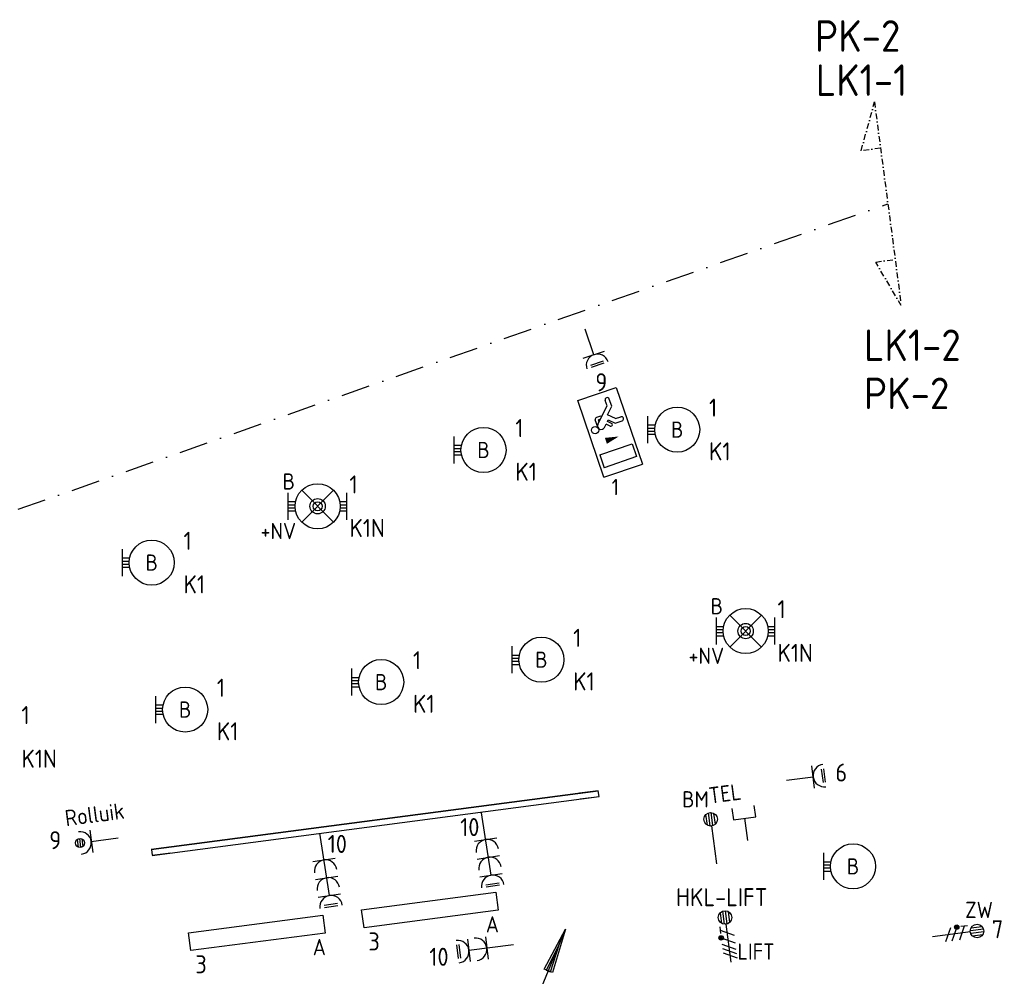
# Model space of a CAD drawing. Header units: millimetres. Extents: x -30977 to 210218, y -180497 to 109503.
# Tile 31 of 31: x 51772 to 62692, y 53342 to 63953. Entities that reach past the tile are written whole.
import ezdxf
from ezdxf.enums import TextEntityAlignment as Align

# ---------------------------------------------------------------- set-up
doc = ezdxf.new("R2010")
doc.units = ezdxf.units.MM
doc.header["$LTSCALE"] = 100
doc.linetypes.add('DASHDOT2', pattern=[12.7, 6.35, -3.175, 0, -3.175])
for name, color, linetype in [('EB62204-_ATTRIB', 2, 'Continuous'), ('EB63101-_ATTRIB', 2, 'Continuous'), ('EB63106-_ATTRIB', 2, 'Continuous'), ('EB63109-_ATTRIB', 2, 'Continuous'), ('EB6421--_ATTRIB', 2, 'Continuous'), ('EB6511--_ATTRIB', 2, 'Continuous'), ('EL61303-_WANDGOOT', 3, 'Continuous'), ('EL62203-_KRACHT-WCD230', 3, 'Continuous'), ('EL62204-_KRACHT-ASP230', 3, 'Continuous'), ('EL63101-_LICHT-ARM', 3, 'Continuous'), ('EL63103-_LICHT-WCD230V', 3, 'Continuous'), ('EL63106-_LICHT-WCDPLAF', 3, 'Continuous'), ('EL63109-_LICHT-ASP400V', 3, 'Continuous'), ('EL6350--', 3, 'Continuous'), ('EL63501-_NOODVRL-ARM', 3, 'Continuous'), ('EL6421--_TELEFOON', 3, 'Continuous'), ('EL6511--_BRANDM', 3, 'Continuous')]:
    doc.layers.add(name, color=color, linetype=linetype)
doc.layers.add('GRENS', color=210, linetype='DASHDOT2', lineweight=30)
doc.styles.add('2_0', font='iso', dxfattribs={"height": 200})
doc.styles.add('NORATT', font='iso.shx')
doc.styles.add('NORDIM', font='isocp.shx')
doc.styles.add('STABICAD-018', font='ISOCP.SHX', dxfattribs={"height": 1.8})
doc.styles.get("Standard").update_dxf_attribs({"font": 'arial.ttf'})

# ---------------------------------------------------------------- blocks, each defined once
blk = doc.blocks.new('ES3W1L')
for p, q in [((-0.75, 1.25), (0.75, 1.25)), ((1.25, 0), (-1.25, 0)), ((-0.75, 1), (0.75, 1)), ((0, 0), (0, -3))]:
    blk.add_line(p, q)
blk.add_arc((0, 1.25), 1.25, 180, 0)
at = {"style": 'NORATT'}
for tag, flags, p in [('VERMOGEN', 9, (-2.5, 3)), ('GROEP', 8, (0, 3)), ('SCHAK', 8, (2.5, 3)), ('GELIJK', 9, (5, 3)), ('KAST', 9, (7, 3)), ('TAL', 8, (2.5, 3))]:
    blk.add_attdef(tag, text='', height=1.8, rotation=90, dxfattribs=dict(at, flags=flags)).set_placement(p, align=Align.MIDDLE_CENTER)
at = {"style": 'NORATT', "flags": 8}
blk.add_attdef('DOEL', text='', height=1.8, rotation=90, dxfattribs=at).set_placement((-2.5, 3), align=Align.MIDDLE_LEFT)
at = {"style": 'NORATT', "flags": 9}
blk.add_attdef('M_CODE', text='', height=1.8, dxfattribs=at).set_placement((0, 0), align=Align.MIDDLE_CENTER)
blk = doc.blocks.new('ES3G10')
for p, q in [((-3.25, -1.5), (-3.25, 1.5)), ((-3.25, 0.52), (-2.44, 0.52)), ((-3.25, 0.17), (-2.49, 0.17)), ((-3.25, -0.17), (-2.49, -0.17)), ((-3.25, -0.52), (-2.44, -0.52))]:
    blk.add_line(p, q)
blk.add_circle((0, 0), 2.5)
at = {"style": 'NORATT', "flags": 9}
blk.add_attdef('GELIJK', text='', height=1.8, dxfattribs=at).set_placement((3.5, 5), align=Align.MIDDLE_CENTER)
at = {"color": 6, "style": 'NORATT'}
for tag, flags, p in [('SCHAK', 8, (3.5, 2.75)), ('A_CODE', 8, (0, 0)), ('GROEP', 8, (-3.5, -2.75)), ('KAST', 9, (3.5, -2.75))]:
    blk.add_attdef(tag, text='', height=1.8, dxfattribs=dict(at, flags=flags)).set_placement(p, align=Align.MIDDLE)
blk = doc.blocks.new('ES2X5')
at = {"color": 0}
for p, q in [((-0.45, 1.4), (-0.45, 2.6)), ((-0.15, 1.27), (-0.15, 2.73)), ((0.15, 1.27), (0.15, 2.73)), ((0.45, 1.4), (0.45, 2.6)), ((0, 1.25), (0, -3))]:
    blk.add_line(p, q, dxfattribs=at)
at = {"color": 1}
for p, q in [((-0.88, -0.38), (-0.88, 0.01)), ((-0.78, -0.42), (-0.78, 0.06)), ((-0.73, 1.04), (-0.73, 0.3)), ((-0.73, 0.67), (0.73, -0.07)), ((-0.69, -0.42), (-0.69, 0.06)), ((-0.59, -0.38), (-0.59, 0.01)), ((-0.73, -0.18), (0.73, -0.92)), ((-0.73, -0.88), (0.73, -1.62)), ((-0.73, -1.37), (0.73, -2.11)), ((-0.73, -1.86), (0.73, -2.6))]:
    blk.add_line(p, q, dxfattribs=at)
at = {"color": 0}
blk.add_circle((0, 2), 0.75, dxfattribs=at)
at = {"color": 1}
blk.add_circle((-0.73, -0.18), 0.245, dxfattribs=at)
at = {"style": 'NORATT'}
for tag, flags, p in [('VERMOGEN', 9, (-2.5, 4.5)), ('GROEP', 8, (0, 4.5)), ('SCHAK', 8, (2.5, 4.5)), ('KAST', 9, (7, 4.5)), ('DOEL', 8, (-2.5, 1))]:
    blk.add_attdef(tag, text='', height=1.8, rotation=90, dxfattribs=dict(at, flags=flags)).set_placement(p, align=Align.MIDDLE_LEFT)
for tag, flags, p in [('GELIJK', 9, (5, 4.5)), ('TAL', 8, (2.5, 4.5))]:
    blk.add_attdef(tag, text='', height=1.8, rotation=90, dxfattribs=dict(at, flags=flags)).set_placement(p, align=Align.MIDDLE_CENTER)
at = {"style": 'NORATT', "flags": 9}
blk.add_attdef('M_CODE', text='', height=1.8, dxfattribs=at).set_placement((0, 0), align=Align.MIDDLE_CENTER)
blk = doc.blocks.new('ES111351')
blk.add_line((0, -0.5), (0, -3))
blk.add_lwpolyline([(-1.25, 0.75), (-1.25, -0.5), (1.25, -0.5), (1.25, 0.75)])
at = {"style": 'NORATT', "flags": 8}
blk.add_attdef('NUMMER', text='', height=1.8, rotation=90, dxfattribs=at).set_placement((0, 2.5), align=Align.MIDDLE_LEFT)
at = {"style": 'NORATT'}
for tag, flags, p in [('CODE', 9, (1, 3.5)), ('PANEEL', 9, (0, 3)), ('GRP', 8, (0, -5)), ('RUIMTE', 9, (0, -7.5))]:
    blk.add_attdef(tag, text='', height=1.8, dxfattribs=dict(at, flags=flags)).set_placement(p, align=Align.MIDDLE_LEFT)
at = {"style": 'NORATT', "flags": 8}
blk.add_attdef('M_CODE', text='', height=1.8, dxfattribs=at).set_placement((0, 0), align=Align.MIDDLE_CENTER)
blk = doc.blocks.new('EH100000')
at = {"linetype": 'ByBlock'}
for p, q in [((1, 0.5), (0, 0.5)), ((1, 0.5, 1), (0, 0.5, 1)), ((0, -0.5, 1), (1, -0.5, 1)), ((1, -0.5), (0, -0.5))]:
    blk.add_line(p, q, dxfattribs=at)
at = {"linetype": 'ByBlock', "invisible_edges": 15}
for points in [[(1, -0.5), (0, -0.5), (0, 0.5), (1, 0.5)], [(0, 0.5), (1, 0.5), (1, 0.5, 1), (0, 0.5, 1)], [(0, -0.5, 1), (1, -0.5, 1), (1, -0.5), (0, -0.5)]]:
    blk.add_3dface(points, dxfattribs=at)
at = {"linetype": 'ByBlock', "style": '2_0', "flags": 8}
blk.add_attdef('FUNCTIE', text='', height=0.5, dxfattribs=at).set_placement((0.5, 0), align=Align.MIDDLE)
at = {"linetype": 'ByBlock', "flags": 9}
blk.add_attdef('SCHOT', text='', height=0.5, dxfattribs=at).set_placement((0.5, 0), align=Align.MIDDLE)
blk = doc.blocks.new('WGE')
blk.add_lwpolyline([(-1, -0.5), (0, -0.5), (0, 0.5), (-1, 0.5)])
at = {"style": '2_0', "flags": 9}
for tag in ['HULPSTUK', 'SCHOT']:
    blk.add_attdef(tag, text='', height=0.5, dxfattribs=at).set_placement((0, 0), align=Align.MIDDLE)
blk = doc.blocks.new('ES3W1P')
at = {"color": 0}
for p, q in [((0.5, 1.25), (-0.5, 1.25)), ((0.43, 1.5), (-0.43, 1.5)), ((1.25, 0), (-1.25, 0)), ((0.43, 1), (-0.43, 1)), ((0, 0), (0, -3))]:
    blk.add_line(p, q, dxfattribs=at)
blk.add_circle((0, 1.25), 0.5, dxfattribs=at)
blk.add_arc((0, 1.25), 1.25, 180, 0, dxfattribs=at)
at = {"style": 'NORATT'}
for tag, flags, p in [('VERMOGEN', 9, (-2.5, 3.5)), ('GROEP', 8, (0, 3.5)), ('SCHAK', 8, (2.5, 3.5)), ('GELIJK', 9, (5, 3.5)), ('TAL', 8, (2.5, 3.5)), ('KAST', 9, (7, 3.5))]:
    blk.add_attdef(tag, text='', height=1.8, rotation=90, dxfattribs=dict(at, flags=flags)).set_placement(p, align=Align.MIDDLE_CENTER)
at = {"style": 'NORATT', "flags": 8}
blk.add_attdef('DOEL', text='', height=1.8, rotation=90, dxfattribs=at).set_placement((-2.5, 3.5), align=Align.MIDDLE_LEFT)
at = {"style": 'NORATT', "flags": 9}
blk.add_attdef('M_CODE', text='', height=1.8, dxfattribs=at).set_placement((0, 0), align=Align.MIDDLE_CENTER)
blk = doc.blocks.new('ES3W3L')
at = {"color": 2}
for p, q in [((-0.75, 5.25), (0.75, 5.25)), ((-0.75, 5), (0.75, 5))]:
    blk.add_line(p, q, dxfattribs=at)
at = {"color": 0}
for p, q in [((1.25, 4), (-1.25, 4)), ((0, 4), (0, -3)), ((1.25, 2), (-1.25, 2)), ((1.25, 0), (-1.25, 0))]:
    blk.add_line(p, q, dxfattribs=at)
for centre in [(0, 5.25), (0, 3.25), (0, 1.25)]:
    blk.add_arc(centre, 1.25, 180, 0, dxfattribs=at)
at = {"style": 'NORATT'}
for tag, flags, p in [('VERMOGEN', 9, (-2.5, 7)), ('SCHAK', 8, (2.5, 7)), ('GELIJK', 9, (5, 7)), ('GROEP', 8, (0, 7)), ('KAST', 9, (7, 7)), ('TAL', 8, (2.5, 7))]:
    blk.add_attdef(tag, text='', height=1.8, rotation=90, dxfattribs=dict(at, flags=flags)).set_placement(p, align=Align.MIDDLE_CENTER)
at = {"style": 'NORATT', "flags": 8}
blk.add_attdef('DOEL', text='', height=1.8, rotation=90, dxfattribs=at).set_placement((-2.5, 7), align=Align.MIDDLE_LEFT)
at = {"style": 'NORATT', "flags": 9}
blk.add_attdef('M_CODE', text='', height=1.8, dxfattribs=at).set_placement((0, 0), align=Align.MIDDLE_CENTER)
blk = doc.blocks.new('ES4X2')
at = {"color": 0}
for p, q in [((-0.45, 1.4), (-0.45, 2.6)), ((-0.15, 1.27), (-0.15, 2.73)), ((0.15, 1.27), (0.15, 2.73)), ((0.45, 1.4), (0.45, 2.6)), ((0, 1.25), (0, -3))]:
    blk.add_line(p, q, dxfattribs=at)
blk.add_circle((0, 2), 0.75, dxfattribs=at)
at = {"style": 'NORATT'}
for tag, height, flags, p in [('PANEEL', 1.8, 8, (-2.4, 4.8)), ('LUS', 1.8, 8, (-0.2, 4.8)), ('NUMMER', 1.8, 8, (5.4, 4.8)), ('FI', 1.8, 8, (-5.4, 1)), ('CODE', 3.5, 8, (3.7, 0.1)), ('M_CODE', 1.8, 8, (-1.3, 0)), ('WD', 1.8, 8, (-5.4, -2)), ('FABR', 1.8, 9, (2.5, -2.5)), ('EX', 1.8, 8, (-5.4, -5)), ('GBS', 1.8, 8, (-1.3, -4.5)), ('TYPE', 1.8, 9, (2.5, -5)), ('PUNT', 1.8, 8, (-1.3, -7)), ('BM_CODE', 1.8, 8, (-1.3, -9.5)), ('RUIMTE', 1.8, 8, (-1.3, -12))]:
    blk.add_attdef(tag, text='', height=height, dxfattribs=dict(at, flags=flags)).set_placement(p, align=Align.MIDDLE_LEFT)
at = {"style": 'NORATT', "flags": 9}
for tag, p in [('%NUMMER%', (0, 4.5)), ('MERK', (0, -7.5)), ('AANGEP', (0, -10)), ('INSTAL', (0, -12.5)), ('VERM', (0, -15))]:
    blk.add_attdef(tag, text='', height=1.8, dxfattribs=at).set_placement(p, align=Align.MIDDLE_CENTER)
at = {"style": 'NORATT', "flags": 8}
blk.add_attdef('GRP', text='', height=1.8, dxfattribs=at).set_placement((-2.5, 0), align=Align.MIDDLE_RIGHT)
blk = doc.blocks.new('ES3X5')
at = {"color": 0}
for p, q in [((-0.45, 1.4), (-0.45, 2.6)), ((-0.15, 1.27), (-0.15, 2.73)), ((0.15, 1.27), (0.15, 2.73)), ((0.45, 1.4), (0.45, 2.6)), ((0, 1.25), (0, -3))]:
    blk.add_line(p, q, dxfattribs=at)
at = {"color": 1}
for p, q in [((-0.88, -0.38), (-0.88, 0.01)), ((-0.78, -0.42), (-0.78, 0.06)), ((-0.73, 1.04), (-0.73, 0.3)), ((-0.73, 0.67), (0.73, -0.07)), ((-0.69, -0.42), (-0.69, 0.06)), ((-0.59, -0.38), (-0.59, 0.01)), ((-0.73, -0.18), (0.73, -0.92)), ((-0.73, -0.88), (0.73, -1.62))]:
    blk.add_line(p, q, dxfattribs=at)
at = {"color": 0}
blk.add_circle((0, 2), 0.75, dxfattribs=at)
at = {"color": 1}
blk.add_circle((-0.73, -0.18), 0.245, dxfattribs=at)
at = {"style": 'NORATT'}
for tag, flags, p in [('VERMOGEN', 9, (-2.5, 4.5)), ('GROEP', 8, (0, 4.5)), ('SCHAK', 8, (2.5, 4.5)), ('KAST', 9, (7, 4.5)), ('DOEL', 8, (-2.5, 1))]:
    blk.add_attdef(tag, text='', height=1.8, rotation=90, dxfattribs=dict(at, flags=flags)).set_placement(p, align=Align.MIDDLE_LEFT)
for tag, flags, p in [('GELIJK', 9, (5, 4.5)), ('TAL', 8, (2.5, 4.5))]:
    blk.add_attdef(tag, text='', height=1.8, rotation=90, dxfattribs=dict(at, flags=flags)).set_placement(p, align=Align.MIDDLE_CENTER)
at = {"style": 'NORATT', "flags": 9}
blk.add_attdef('M_CODE', text='', height=1.8, dxfattribs=at).set_placement((0, 0), align=Align.MIDDLE_CENTER)
blk = doc.blocks.new('EJ3T01')
at = {"color": 0}
for p, q in [((-3.25, -1.5), (-3.25, 1.5)), ((-1.77, 1.77), (1.77, -1.77)), ((1.77, 1.77), (-1.77, -1.77)), ((3.25, -1.5), (3.25, 1.5)), ((-3.25, 0.52), (-2.44, 0.52)), ((-3.25, 0.17), (-2.49, 0.17)), ((2.44, 0.52), (3.25, 0.52)), ((2.49, 0.17), (3.25, 0.17)), ((-3.25, -0.17), (-2.49, -0.17)), ((-3.25, -0.52), (-2.44, -0.52)), ((2.44, -0.52), (3.25, -0.52)), ((2.49, -0.17), (3.25, -0.17))]:
    blk.add_line(p, q, dxfattribs=at)
blk.add_lwpolyline([(1.77, -1.77), (1.75, -1.75)], dxfattribs=at)
for radius in [2.5, 0.85, 0.5]:
    blk.add_circle((0, 0), radius, dxfattribs=at)
at = {"style": 'NORATT', "flags": 9}
blk.add_attdef('GELIJK', text='', height=1.8, dxfattribs=at).set_placement((3.5, 5), align=Align.MIDDLE_CENTER)
at = {"color": 0, "style": 'NORATT'}
for tag, flags, p in [('A_CODE', 8, (-3.5, 2.75)), ('SCHAK', 8, (3.5, 2.75)), ('GROEP', 8, (-3.5, -2.75)), ('KAST', 9, (3.5, -2.75))]:
    blk.add_attdef(tag, text='', height=1.8, dxfattribs=dict(at, flags=flags)).set_placement(p, align=Align.MIDDLE)
blk = doc.blocks.new('ES111201')
at = {"color": 0}
for p, q in [((0.38, 0.65), (5.5, 9.53)), ((0.73, 0.15), (-0.73, 0.15)), ((0.6, 0.45), (-0.6, 0.45)), ((0.73, -0.15), (-0.73, -0.15)), ((0.6, -0.45), (-0.6, -0.45))]:
    blk.add_line(p, q, dxfattribs=at)
for points in [[(2.57, 5.45), (5.5, 9.53), (3.43, 4.95)], [(3.22, 5.07), (4.63, 8.01), (2.78, 5.32)]]:
    blk.add_lwpolyline(points, close=True, dxfattribs=at)
blk.add_circle((0, 0), 0.75, dxfattribs=at)
at = {"style": 'NORATT', "flags": 9}
for tag in ['GELIJKI', 'TAL']:
    blk.add_attdef(tag, text='', height=1.8, rotation=90, dxfattribs=at).set_placement((5, 11.28), align=Align.MIDDLE_CENTER)
at = {"style": 'NORATT'}
for tag, height, flags, p in [('GROEPI', 1.8, 9, (0, 9.5)), ('GROEP', 1.8, 8, (0, 7.5)), ('CODE', 3.5, 8, (0, 4.5)), ('M_CODE', 1.8, 8, (0, 0)), ('KAST', 1.8, 9, (0, -3.5)), ('VERMOGEN', 1.8, 9, (0, -5.5)), ('DOEL', 1.8, 9, (0, -7.5)), ('VERMOGENI', 1.8, 9, (0, -9.5)), ('DOELI', 1.8, 9, (0, -11.5))]:
    blk.add_attdef(tag, text='', height=height, dxfattribs=dict(at, flags=flags)).set_placement(p, align=Align.MIDDLE_CENTER)
blk = doc.blocks.new('ES3W2L')
for p, q in [((-0.75, 3.25), (0.75, 3.25)), ((-0.75, 3), (0.75, 3)), ((1.25, 2), (-1.25, 2)), ((0, 2), (0, -3)), ((1.25, 0), (-1.25, 0))]:
    blk.add_line(p, q)
for centre in [(0, 3.25), (0, 1.25)]:
    blk.add_arc(centre, 1.25, 180, 0)
at = {"style": 'NORATT'}
for tag, flags, p in [('VERMOGEN', 9, (-2.5, 5)), ('GROEP', 8, (0, 5)), ('SCHAK', 8, (2.5, 5)), ('GELIJKI', 9, (5, 5)), ('GELIJK', 9, (5, 5)), ('KAST', 9, (7, 5)), ('TAL', 8, (2.5, 5))]:
    blk.add_attdef(tag, text='', height=1.8, rotation=90, dxfattribs=dict(at, flags=flags)).set_placement(p, align=Align.MIDDLE_CENTER)
at = {"style": 'NORATT', "flags": 8}
blk.add_attdef('DOEL', text='', height=1.8, rotation=90, dxfattribs=at).set_placement((-2.5, 5), align=Align.MIDDLE_LEFT)
at = {"style": 'NORATT'}
for tag, height, flags, p in [('GROEPI', 1.8, 9, (0, 9.5)), ('CODE', 3.5, 8, (0, 4.5)), ('M_CODE', 1.8, 9, (0, 0)), ('VERMOGENI', 1.8, 9, (0, -9.5)), ('DOELI', 1.8, 9, (0, -11.5))]:
    blk.add_attdef(tag, text='', height=height, dxfattribs=dict(at, flags=flags)).set_placement(p, align=Align.MIDDLE_CENTER)
blk = doc.blocks.new('EJ3P31')
at = {"color": 0}
blk.add_lwpolyline([(-7.5, -1), (-7.5, 1), (7.5, 1), (7.5, -1)], close=True, dxfattribs=at)
at = {"style": 'NORATT', "flags": 9}
blk.add_attdef('GELIJK', text='', height=1.8, dxfattribs=at).set_placement((3.5, 5), align=Align.MIDDLE_CENTER)
at = {"color": 0, "style": 'NORATT'}
for tag, flags, p in [('A_CODE', 8, (-3.5, 2.75)), ('SCHAK', 8, (3.5, 2.75)), ('GROEP', 8, (-3.5, -2.75)), ('KAST', 9, (3.5, -2.75))]:
    blk.add_attdef(tag, text='', height=1.8, dxfattribs=dict(at, flags=flags)).set_placement(p, align=Align.MIDDLE)
blk = doc.blocks.new('1115C2J')
at = {"color": 0, "linetype": 'Continuous'}
for p, q in [((-4.5, 5.5), (4.5, 5.5)), ((-4.5, 1), (-4.5, 5.5)), ((4.5, 1), (4.5, 5.5)), ((-1.24, 4.31), (-1.24, 4.91)), ((-0.76, 4.11), (-0.76, 4.91)), ((2, 5.15), (3.5, 5.15)), ((2, 1.35), (2, 5.15)), ((3.5, 5.15), (3.5, 1.35)), ((-2.68, 4.35), (-3.52, 4.35)), ((-2.88, 3.87), (-3.52, 3.87)), ((-1.27, 2.26), (-2.88, 3.87)), ((-1.94, 3.61), (-2.68, 4.35)), ((-1.24, 4.31), (-1.94, 3.61)), ((-1.37, 3.5), (-0.76, 4.11)), ((-1.23, 3.35), (-1.37, 3.5)), ((-0.87, 3.71), (-1.23, 3.35)), ((-0.65, 3.49), (-1.01, 3.13)), ((-1.94, 2.93), (-2.04, 2.83)), ((-2.04, 2.83), (-2.04, 2.34)), ((-1.71, 2.7), (-1.72, 2.7)), ((-1.72, 2.7), (-1.72, 2.46)), ((-1.47, 2.46), (-1.72, 2.46)), ((-0.71, 2.83), (-1.01, 3.13)), ((-0.99, 2.14), (-1.84, 2.14)), ((2, 1.35), (3.5, 1.35)), ((4.5, 1), (-4.5, 1))]:
    blk.add_line(p, q, dxfattribs=at)
blk.add_lwpolyline([(0.75, 4, 0, 0.7, 0), (0.75, 2.5, 0.7, 0.7, 0)], format="xyseb", dxfattribs=at)
blk.add_circle((-0.76, 1.75), 0.4, dxfattribs=at)
for centre, radius, start, end in [((-1, 4.91), 0.24, 0, 180), ((-3.52, 4.11), 0.24, 90, 270), ((-0.76, 3.6), 0.16, 315, 135), ((-1.84, 2.34), 0.2, 180, 270), ((-0.99, 2.54), 0.4, 225, 45)]:
    blk.add_arc(centre, radius, start, end, dxfattribs=at)
at = {"color": 0, "linetype": 'Continuous', "style": 'STABICAD-018'}
for tag, p in [('PANEL', (0, 15.17)), ('CIRCUIT', (0, 12.17)), ('SUBCIRCUIT', (4.5, 12.17)), ('LIGHTFIXTURECODE', (0, 8))]:
    blk.add_attdef(tag, text='', height=1.8, dxfattribs=at).set_placement(p, align=Align.MIDDLE)

msp = doc.modelspace()

# ---------------------------------------------------------------- linework, layer by layer
at = {"layer": 'GRENS', "ltscale": 0.1, "elevation": -16800}
msp.add_lwpolyline([(61317, 62528), (61103, 62499), (61252, 63040), (61549, 60781), (61265, 61265), (61480, 61293)], dxfattribs=at)
at = {"layer": 'GRENS', "ltscale": 0.5, "elevation": -16800}
msp.add_lwpolyline([(37537, 55441), (45761, 56417), (61400, 61911)], dxfattribs=at)

# ---------------------------------------------------------------- block references
at = {"layer": 'EL61303-_WANDGOOT'}
for name, p, xscale, yscale, zscale, rotation in [('EH100000', (58193, 55369, -16000), 5000, 65, 210, 187.499989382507), ('WGE', (58193, 55369, -16000), 210, 65, 210, 7.499989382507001), ('WGE', (53236, 54717, -16000), 210, 65, 210, 187.499989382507), ('ES111201', (57405, 52848, 2600), 100, 100, 100, 7.500000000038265)]:
    msp.add_blockref(name, p, dxfattribs=dict(at, xscale=xscale, yscale=yscale, zscale=zscale, rotation=rotation))
at = {"layer": 'EL62203-_KRACHT-WCD230', "xscale": 100.0000000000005, "yscale": 100.0000000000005, "zscale": 100.0000000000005, "rotation": 97.21305594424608}
msp.add_blockref('ES3W2L', (56952, 53657), dxfattribs=at)
at = {"layer": 'EL62204-_KRACHT-ASP230'}
ref = msp.add_blockref('ES3X5', (62191, 53818, -16800), dxfattribs=dict(at, xscale=99.99999999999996, yscale=99.99999999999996, zscale=99.99999999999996, rotation=277.5000000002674))
ref.add_attrib('DOEL', 'ZW', dxfattribs={"layer": 'EB62204-_ATTRIB', "color": 1, "height": 180, "style": 'NORATT', "flags": 8}).set_placement((62257, 54079, -16800), align=Align.MIDDLE_LEFT)
at = {"layer": 'EL63101-_LICHT-ARM'}
ref = msp.add_blockref('ES3G10', (59064, 59406, -14400), dxfattribs=dict(at, xscale=100, yscale=100, zscale=100))
ref.add_attrib('A_CODE', 'B', dxfattribs={"layer": 'EB63101-_ATTRIB', "color": 1, "height": 180, "style": 'NORATT', "flags": 8}).set_placement((59064, 59406, -14400), align=Align.MIDDLE)
ref = msp.add_blockref('ES3G10', (56916, 59180, -14400), dxfattribs=dict(at, xscale=100, yscale=100, zscale=100))
ref.add_attrib('A_CODE', 'B', dxfattribs={"layer": 'EB63101-_ATTRIB', "color": 1, "height": 180, "style": 'NORATT', "flags": 8}).set_placement((56916, 59180, -14400), align=Align.MIDDLE)
ref = msp.add_blockref('ES3G10', (53236, 57931, -14400), dxfattribs=dict(at, xscale=100, yscale=100, zscale=100))
ref.add_attrib('A_CODE', 'B', dxfattribs={"layer": 'EB63101-_ATTRIB', "color": 1, "height": 180, "style": 'NORATT', "flags": 8}).set_placement((53236, 57931, -14400), align=Align.MIDDLE)
ref = msp.add_blockref('ES3G10', (57558, 56854, -12598), dxfattribs=dict(at, xscale=100, yscale=100, zscale=100))
ref.add_attrib('A_CODE', 'B', dxfattribs={"layer": 'EB63101-_ATTRIB', "color": 1, "height": 180, "style": 'NORATT', "flags": 8}).set_placement((57558, 56854, -12598), align=Align.MIDDLE)
ref = msp.add_blockref('ES3G10', (55781, 56606, -11184), dxfattribs=dict(at, xscale=100, yscale=100, zscale=100))
ref.add_attrib('A_CODE', 'B', dxfattribs={"layer": 'EB63101-_ATTRIB', "color": 1, "height": 180, "style": 'NORATT', "flags": 8}).set_placement((55781, 56606, -11184), align=Align.MIDDLE)
ref = msp.add_blockref('ES3G10', (53607, 56301, -9454), dxfattribs=dict(at, xscale=100, yscale=100, zscale=100))
ref.add_attrib('A_CODE', 'B', dxfattribs={"layer": 'EB63101-_ATTRIB', "color": 1, "height": 180, "style": 'NORATT', "flags": 8}).set_placement((53607, 56301, -9454), align=Align.MIDDLE)
ref = msp.add_blockref('ES3G10', (61014, 54562, -14400), dxfattribs=dict(at, xscale=100, yscale=100, zscale=100))
ref.add_attrib('A_CODE', 'B', dxfattribs={"layer": 'EB63101-_ATTRIB', "color": 1, "height": 180, "style": 'NORATT', "flags": 8}).set_placement((61014, 54562, -14400), align=Align.MIDDLE)
ref = msp.add_blockref('EJ3P31', (56321, 54077), dxfattribs=dict(at, xscale=100, yscale=100, zscale=100, rotation=7.500000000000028))
ref.add_attrib('A_CODE', 'A', dxfattribs={"layer": 'EB63101-_ATTRIB', "color": 1, "height": 180, "style": 'NORATT', "flags": 8}).set_placement((57014, 53919), align=Align.MIDDLE)
ref = msp.add_blockref('EJ3P31', (54402, 53824), dxfattribs=dict(at, xscale=100, yscale=100, zscale=100, rotation=7.500000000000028))
ref.add_attrib('A_CODE', 'A', dxfattribs={"layer": 'EB63101-_ATTRIB', "color": 1, "height": 180, "style": 'NORATT', "flags": 8}).set_placement((55095, 53666), align=Align.MIDDLE)
at = {"layer": 'EL63103-_LICHT-WCD230V'}
for name, p, xscale, yscale, zscale, rotation in [('ES3W1L', (58140, 60237, -15750), 100, 100, 100, 198.7500000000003), ('ES3W1L', (60572, 55553, -15750), 99.99999999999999, 99.99999999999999, 99.99999999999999, 277.5000000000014), ('ES3W3L', (56939, 54860, -16000), 100, 100, 100, 188.6999999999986), ('ES3W3L', (55146, 54633, -16000), 100, 100, 100, 188.6999999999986)]:
    msp.add_blockref(name, p, dxfattribs=dict(at, xscale=xscale, yscale=yscale, zscale=zscale, rotation=rotation))
at = {"layer": 'EL63106-_LICHT-WCDPLAF'}
ref = msp.add_blockref('ES3W1P', (52565, 54838), dxfattribs=dict(at, xscale=100, yscale=100, zscale=100, rotation=97.49983788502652))
ref.add_attrib('DOEL', 'Rolluik', dxfattribs={"layer": 'EB63106-_ATTRIB', "color": 1, "height": 180, "rotation": 7.4998, "style": 'NORATT', "flags": 8}).set_placement((52931, 55181), align=Align.MIDDLE_RIGHT)
at = {"layer": 'EL63109-_LICHT-ASP400V'}
ref = msp.add_blockref('ES2X5', (59621, 53796, -16800), dxfattribs=dict(at, xscale=99.99999999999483, yscale=99.99999999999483, zscale=99.99999999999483, rotation=7.500000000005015))
ref.add_attrib('DOEL', 'LIFT', dxfattribs={"layer": 'EB63109-_ATTRIB', "color": 1, "height": 180, "style": 'NORATT'}).set_placement((60144, 53617, -200), align=Align.MIDDLE_RIGHT)
at = {"layer": 'EL6350--', "linetype": 'Continuous'}
ref = msp.add_blockref('1115C2J', (58012, 59272), dxfattribs=dict(at, xscale=100, yscale=100, zscale=100, rotation=288.75))
ref.add_attrib('CIRCUIT', '1', dxfattribs={"layer": '0', "color": 1, "linetype": 'Continuous', "height": 180, "style": 'STABICAD-018'}).set_placement((58377, 58769), align=Align.MIDDLE)
at = {"layer": 'EL63501-_NOODVRL-ARM'}
ref = msp.add_blockref('EJ3T01', (55076, 58556, -14400), dxfattribs=dict(at, xscale=100, yscale=100, zscale=100))
ref.add_attrib('A_CODE', 'B', dxfattribs={"layer": '0', "color": 1, "height": 180, "style": 'NORATT', "flags": 8}).set_placement((54756, 58831, -14400), align=Align.MIDDLE)
ref.add_attrib('GROEP', '+NV', dxfattribs={"layer": '0', "color": 1, "height": 180, "style": 'NORATT', "flags": 8}).set_placement((54640, 58281, -14400), align=Align.MIDDLE)
ref = msp.add_blockref('EJ3T01', (59823, 57172, -14400), dxfattribs=dict(at, xscale=100, yscale=100, zscale=100))
ref.add_attrib('A_CODE', 'B', dxfattribs={"layer": '0', "color": 1, "height": 180, "style": 'NORATT', "flags": 8}).set_placement((59503, 57447, -14400), align=Align.MIDDLE)
ref.add_attrib('GROEP', '+NV', dxfattribs={"layer": '0', "color": 1, "height": 180, "style": 'NORATT', "flags": 8}).set_placement((59387, 56897, -14400), align=Align.MIDDLE)
at = {"layer": 'EL6421--_TELEFOON'}
ref = msp.add_blockref('ES111351', (59804, 55145, -15300), dxfattribs=dict(at, xscale=99.99999999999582, yscale=99.99999999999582, zscale=99.99999999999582, rotation=7.500000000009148))
ref.add_attrib('NUMMER', 'TEL', dxfattribs={"layer": 'EB6421--_ATTRIB', "color": 1, "height": 180, "rotation": 7.5, "style": 'NORATT', "flags": 8}).set_placement((59772, 55393, -15300), align=Align.MIDDLE_RIGHT)
at = {"layer": 'EL6511--_BRANDM'}
ref = msp.add_blockref('ES4X2', (59461, 54886), dxfattribs=dict(at, xscale=100, yscale=100, zscale=100, rotation=7.499999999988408))
ref.add_attrib('NUMMER', 'BM', dxfattribs={"layer": 'EB6511--_ATTRIB', "color": 1, "height": 180, "style": 'NORATT', "flags": 8}).set_placement((59118, 55306), align=Align.MIDDLE_LEFT)

# ---------------------------------------------------------------- texts
at = {"layer": 'EL63101-_LICHT-ARM', "color": 1, "style": 'NORDIM'}
for s, p in [('1', (59417, 59549, -16800)), ('1', (57269, 59323, -16800)), ('K1', (59417, 59065, -16800)), ('K1', (57269, 58839, -16800)), ('1', (55429, 58698, -16800)), ('K1N', (55429, 58215, -16800)), ('1', (53589, 58073, -16800)), ('K1', (53589, 57590, -16800)), ('1', (60176, 57314, -16800)), ('1', (57910, 56997, -14998)), ('K1N', (60176, 56830, -16800)), ('1', (56134, 56748, -13584)), ('K1', (57910, 56513, -14998)), ('1', (53959, 56443, -11854)), ('K1', (56134, 56265, -13584)), ('1', (51791, 56140, -10129)), ('K1', (53959, 55960, -11854)), ('K1N', (51791, 55656, -10129)), ('3', (55639, 53629, -7600)), ('3', (53720, 53376, -7600))]:
    msp.add_text(s, height=200, dxfattribs=at).set_placement(p)
at = {"layer": 'EL63103-_LICHT-WCD230V', "color": 7, "style": 'NORDIM'}
for s, p in [('9', (58156, 59831, -55610)), ('6', (60818, 55503, -38600)), ('10', (56657, 54898, -38600)), ('9', (52100, 54752, -55610)), ('10', (55188, 54711, -38600)), ('HKL-LIFT', (59051, 54120, -38600)), ('7', (62553, 53765, -38600)), ('10', (56315, 53459))]:
    msp.add_text(s, height=200, dxfattribs=at).set_placement(p)
at = {"layer": 'GRENS', "style": 'NORATT'}
for s, p in [('PK-2', (60591, 63597, -16800)), ('LK1-1', (60601, 63107, -16800)), ('LK1-2', (61136, 60167, -16800)), ('PK-2', (61134, 59633, -16800))]:
    msp.add_text(s, height=350, dxfattribs=at).set_placement(p)

doc.saveas('drawing.dxf')
